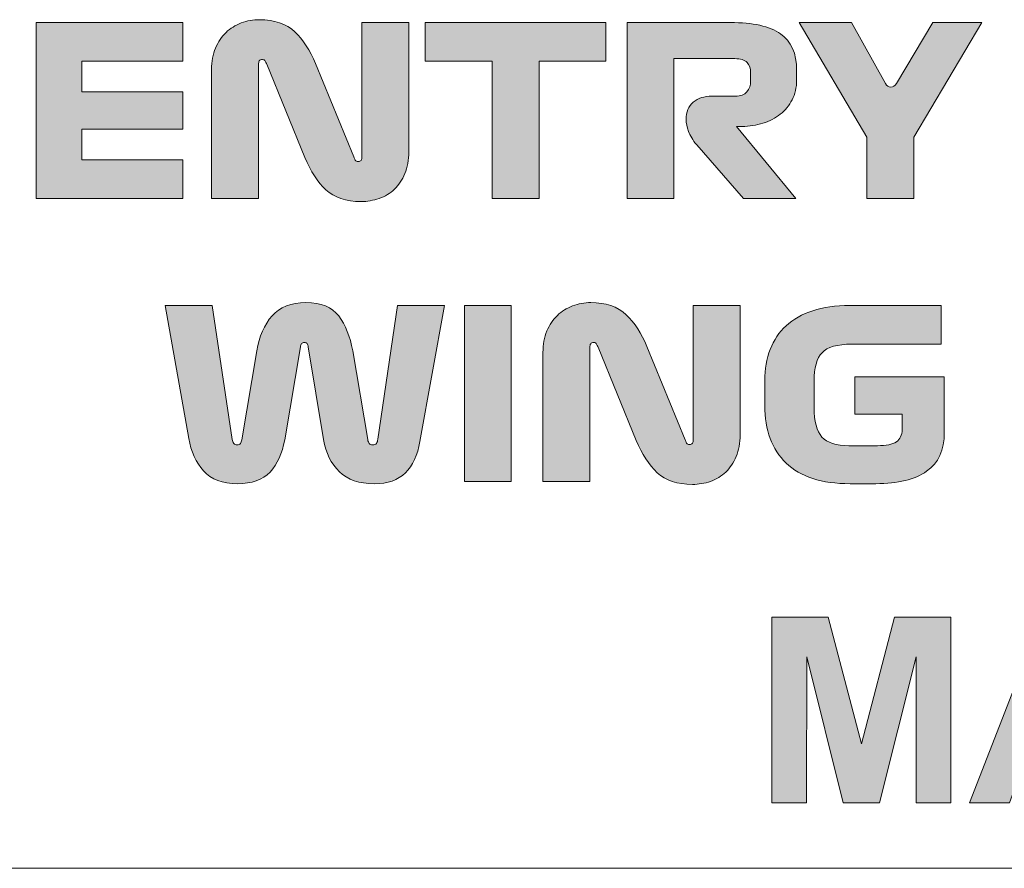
# Model space of a CAD drawing. Header units: millimetres. Extents: x 7 to 595, y -296 to -6.
# Tile 3 of 131: x 38 to 54, y -260 to -247. Entities that reach past the tile are written whole.
import ezdxf

# ---------------------------------------------------------------- set-up
doc = ezdxf.new("R2010")
doc.units = ezdxf.units.MM
doc.header["$MEASUREMENT"] = 0
doc.layers.add('Layer 1', color=7, linetype='Continuous', lineweight=0)

# ---------------------------------------------------------------- blocks, each defined once
blk = doc.blocks.new('Block_40')
at = {"layer": 'Layer 1', "true_color": 0x010101, "transparency": 33554687}
for points in [[(37.988, -249.444), (37.988, -246.573), (40.385, -246.573), (40.385, -247.205), (38.735, -247.205), (38.735, -247.702), (40.385, -247.702), (40.385, -248.315), (38.735, -248.315), (38.735, -248.812), (40.385, -248.812), (40.385, -249.444)], [(45.429, -249.444), (45.429, -247.205), (44.338, -247.205), (44.338, -246.573), (47.286, -246.573), (47.286, -247.205), (46.195, -247.205), (46.195, -249.444)], [(44.976, -254.06), (44.976, -251.189), (45.741, -251.189), (45.741, -254.06)], [(49.993, -259.306), (49.993, -256.275), (50.913, -256.275), (51.456, -258.343), (51.993, -256.275), (52.914, -256.275), (52.914, -259.306), (52.347, -259.306), (52.345, -256.92), (51.747, -259.306), (51.157, -259.306), (50.563, -256.92), (50.56, -259.306)]]:
    blk.add_hatch(color=18, dxfattribs=at).paths.add_polyline_path(points)
h = blk.add_hatch(color=18, dxfattribs=at)
edge = h.paths.add_edge_path()
edge.add_spline(control_points=[(40.851, -249.444), (40.851, -249.444), (40.851, -247.339), (40.851, -247.339), (40.851, -247.208), (40.873, -247.092), (40.917, -246.99), (40.96, -246.888), (41.017, -246.803), (41.087, -246.736), (41.157, -246.668), (41.24, -246.617), (41.336, -246.581), (41.431, -246.545), (41.53, -246.527), (41.632, -246.527), (41.877, -246.527), (42.069, -246.593), (42.208, -246.724), (42.347, -246.856), (42.46, -247.029), (42.547, -247.243), (42.547, -247.243), (43.171, -248.766), (43.171, -248.766), (43.179, -248.784), (43.187, -248.801), (43.196, -248.818), (43.205, -248.835), (43.219, -248.843), (43.24, -248.843), (43.265, -248.843), (43.283, -248.836), (43.292, -248.822), (43.3, -248.808), (43.305, -248.788), (43.305, -248.762), (43.305, -248.762), (43.305, -246.573), (43.305, -246.573), (43.305, -246.573), (44.07, -246.573), (44.07, -246.573), (44.07, -246.573), (44.07, -248.682), (44.07, -248.682), (44.07, -248.817), (44.049, -248.936), (44.005, -249.038), (43.962, -249.14), (43.905, -249.225), (43.835, -249.293), (43.765, -249.36), (43.682, -249.411), (43.586, -249.444), (43.491, -249.477), (43.392, -249.494), (43.29, -249.494), (43.045, -249.494), (42.854, -249.43), (42.717, -249.302), (42.581, -249.175), (42.467, -249), (42.375, -248.778), (42.375, -248.778), (41.751, -247.254), (41.751, -247.254), (41.743, -247.237), (41.735, -247.219), (41.726, -247.203), (41.717, -247.186), (41.702, -247.178), (41.682, -247.178), (41.656, -247.178), (41.639, -247.185), (41.63, -247.199), (41.621, -247.213), (41.617, -247.233), (41.617, -247.258), (41.617, -247.258), (41.617, -249.444), (41.617, -249.444), (41.617, -249.444), (40.851, -249.444), (40.851, -249.444)], knot_values=[0, 0, 0, 0, 1, 1, 1, 2, 2, 2, 3, 3, 3, 4, 4, 4, 5, 5, 5, 6, 6, 6, 7, 7, 7, 8, 8, 8, 9, 9, 9, 10, 10, 10, 11, 11, 11, 12, 12, 12, 13, 13, 13, 14, 14, 14, 15, 15, 15, 16, 16, 16, 17, 17, 17, 18, 18, 18, 19, 19, 19, 20, 20, 20, 21, 21, 21, 22, 22, 22, 23, 23, 23, 24, 24, 24, 25, 25, 25, 26, 26, 26, 27, 27, 27, 28, 28, 28, 28], degree=3, periodic=0)
h = blk.add_hatch(color=18, dxfattribs=at)
edge = h.paths.add_edge_path()
edge.add_spline(control_points=[(50.386, -249.444), (50.386, -249.444), (49.528, -249.444), (49.528, -249.444), (49.528, -249.444), (48.767, -248.567), (48.767, -248.567), (48.703, -248.493), (48.658, -248.421), (48.633, -248.349), (48.607, -248.278), (48.595, -248.214), (48.595, -248.158), (48.595, -248.033), (48.633, -247.938), (48.709, -247.873), (48.786, -247.807), (48.889, -247.775), (49.019, -247.775), (49.019, -247.775), (49.398, -247.775), (49.398, -247.775), (49.483, -247.775), (49.545, -247.751), (49.586, -247.704), (49.627, -247.657), (49.647, -247.598), (49.647, -247.526), (49.647, -247.526), (49.647, -247.4), (49.647, -247.4), (49.647, -247.323), (49.627, -247.265), (49.588, -247.224), (49.548, -247.183), (49.483, -247.163), (49.391, -247.163), (49.391, -247.163), (48.396, -247.163), (48.396, -247.163), (48.396, -247.163), (48.396, -249.444), (48.396, -249.444), (48.396, -249.444), (47.63, -249.444), (47.63, -249.444), (47.63, -249.444), (47.63, -246.573), (47.63, -246.573), (47.63, -246.573), (49.314, -246.573), (49.314, -246.573), (49.684, -246.573), (49.957, -246.634), (50.133, -246.757), (50.309, -246.879), (50.397, -247.077), (50.397, -247.35), (50.397, -247.35), (50.397, -247.515), (50.397, -247.515), (50.397, -247.635), (50.373, -247.741), (50.324, -247.834), (50.276, -247.927), (50.212, -248.006), (50.131, -248.07), (50.051, -248.133), (49.957, -248.183), (49.848, -248.217), (49.74, -248.251), (49.625, -248.269), (49.506, -248.269), (49.506, -248.269), (49.414, -248.269), (49.414, -248.269), (49.414, -248.269), (50.386, -249.444), (50.386, -249.444)], knot_values=[0, 0, 0, 0, 1, 1, 1, 2, 2, 2, 3, 3, 3, 4, 4, 4, 5, 5, 5, 6, 6, 6, 7, 7, 7, 8, 8, 8, 9, 9, 9, 10, 10, 10, 11, 11, 11, 12, 12, 12, 13, 13, 13, 14, 14, 14, 15, 15, 15, 16, 16, 16, 17, 17, 17, 18, 18, 18, 19, 19, 19, 20, 20, 20, 21, 21, 21, 22, 22, 22, 23, 23, 23, 24, 24, 24, 25, 25, 25, 26, 26, 26, 26], degree=3, periodic=0)
h = blk.add_hatch(color=18, dxfattribs=at)
edge = h.paths.add_edge_path()
edge.add_spline(control_points=[(51.545, -249.444), (51.545, -249.444), (51.545, -248.445), (51.545, -248.445), (51.545, -248.445), (50.436, -246.573), (50.436, -246.573), (50.436, -246.573), (51.293, -246.573), (51.293, -246.573), (51.293, -246.573), (51.848, -247.568), (51.848, -247.568), (51.868, -247.607), (51.897, -247.626), (51.934, -247.628), (51.971, -247.629), (52.001, -247.609), (52.024, -247.568), (52.024, -247.568), (52.621, -246.573), (52.621, -246.573), (52.621, -246.573), (53.421, -246.573), (53.421, -246.573), (53.421, -246.573), (52.311, -248.445), (52.311, -248.445), (52.311, -248.445), (52.311, -249.444), (52.311, -249.444), (52.311, -249.444), (51.545, -249.444), (51.545, -249.444)], knot_values=[0, 0, 0, 0, 1, 1, 1, 2, 2, 2, 3, 3, 3, 4, 4, 4, 5, 5, 5, 6, 6, 6, 7, 7, 7, 8, 8, 8, 9, 9, 9, 10, 10, 10, 11, 11, 11, 11], degree=3, periodic=0)
h = blk.add_hatch(color=18, dxfattribs=at)
edge = h.paths.add_edge_path()
edge.add_spline(control_points=[(40.861, -251.189), (40.861, -251.189), (41.19, -253.375), (41.19, -253.375), (41.193, -253.4), (41.2, -253.422), (41.213, -253.44), (41.226, -253.457), (41.245, -253.466), (41.271, -253.466), (41.294, -253.466), (41.311, -253.458), (41.322, -253.442), (41.334, -253.425), (41.341, -253.405), (41.343, -253.382), (41.343, -253.382), (41.588, -251.932), (41.588, -251.932), (41.629, -251.694), (41.713, -251.504), (41.839, -251.359), (41.965, -251.215), (42.15, -251.143), (42.392, -251.143), (42.637, -251.143), (42.815, -251.216), (42.926, -251.361), (43.037, -251.507), (43.113, -251.696), (43.154, -251.928), (43.154, -251.928), (43.399, -253.378), (43.399, -253.378), (43.404, -253.406), (43.413, -253.428), (43.425, -253.443), (43.438, -253.459), (43.455, -253.466), (43.475, -253.466), (43.509, -253.466), (43.531, -253.457), (43.542, -253.44), (43.554, -253.422), (43.561, -253.399), (43.563, -253.371), (43.563, -253.371), (43.885, -251.189), (43.885, -251.189), (43.885, -251.189), (44.65, -251.189), (44.65, -251.189), (44.65, -251.189), (44.252, -253.409), (44.252, -253.409), (44.211, -253.634), (44.132, -253.804), (44.013, -253.922), (43.894, -254.039), (43.725, -254.098), (43.506, -254.098), (43.261, -254.098), (43.071, -254.033), (42.936, -253.903), (42.8, -253.773), (42.715, -253.597), (42.679, -253.375), (42.679, -253.375), (42.43, -251.866), (42.43, -251.866), (42.428, -251.844), (42.421, -251.826), (42.411, -251.813), (42.401, -251.8), (42.386, -251.794), (42.365, -251.794), (42.345, -251.794), (42.33, -251.8), (42.319, -251.813), (42.309, -251.826), (42.303, -251.844), (42.3, -251.866), (42.3, -251.866), (42.044, -253.382), (42.044, -253.382), (42.005, -253.604), (41.926, -253.779), (41.805, -253.907), (41.683, -254.034), (41.507, -254.098), (41.275, -254.098), (41.03, -254.098), (40.845, -254.028), (40.721, -253.889), (40.598, -253.75), (40.517, -253.574), (40.478, -253.359), (40.478, -253.359), (40.096, -251.189), (40.096, -251.189), (40.096, -251.189), (40.861, -251.189), (40.861, -251.189)], knot_values=[0, 0, 0, 0, 1, 1, 1, 2, 2, 2, 3, 3, 3, 4, 4, 4, 5, 5, 5, 6, 6, 6, 7, 7, 7, 8, 8, 8, 9, 9, 9, 10, 10, 10, 11, 11, 11, 12, 12, 12, 13, 13, 13, 14, 14, 14, 15, 15, 15, 16, 16, 16, 17, 17, 17, 18, 18, 18, 19, 19, 19, 20, 20, 20, 21, 21, 21, 22, 22, 22, 23, 23, 23, 24, 24, 24, 25, 25, 25, 26, 26, 26, 27, 27, 27, 28, 28, 28, 29, 29, 29, 30, 30, 30, 31, 31, 31, 32, 32, 32, 33, 33, 33, 34, 34, 34, 34], degree=3, periodic=0)
h = blk.add_hatch(color=18, dxfattribs=at)
edge = h.paths.add_edge_path()
edge.add_spline(control_points=[(46.258, -254.06), (46.258, -254.06), (46.258, -251.955), (46.258, -251.955), (46.258, -251.824), (46.28, -251.708), (46.323, -251.606), (46.366, -251.504), (46.423, -251.419), (46.493, -251.352), (46.563, -251.284), (46.646, -251.232), (46.742, -251.197), (46.838, -251.161), (46.937, -251.143), (47.039, -251.143), (47.284, -251.143), (47.476, -251.209), (47.615, -251.34), (47.754, -251.472), (47.867, -251.644), (47.953, -251.859), (47.953, -251.859), (48.577, -253.382), (48.577, -253.382), (48.585, -253.4), (48.593, -253.417), (48.602, -253.434), (48.611, -253.45), (48.626, -253.459), (48.646, -253.459), (48.672, -253.459), (48.689, -253.452), (48.698, -253.438), (48.707, -253.424), (48.711, -253.404), (48.711, -253.378), (48.711, -253.378), (48.711, -251.189), (48.711, -251.189), (48.711, -251.189), (49.477, -251.189), (49.477, -251.189), (49.477, -251.189), (49.477, -253.298), (49.477, -253.298), (49.477, -253.433), (49.455, -253.552), (49.412, -253.654), (49.368, -253.756), (49.311, -253.841), (49.241, -253.908), (49.171, -253.976), (49.088, -254.026), (48.993, -254.06), (48.897, -254.093), (48.798, -254.109), (48.696, -254.109), (48.451, -254.109), (48.26, -254.046), (48.124, -253.918), (47.987, -253.79), (47.873, -253.616), (47.781, -253.394), (47.781, -253.394), (47.157, -251.87), (47.157, -251.87), (47.15, -251.852), (47.141, -251.835), (47.132, -251.819), (47.123, -251.802), (47.109, -251.794), (47.088, -251.794), (47.063, -251.794), (47.046, -251.801), (47.037, -251.815), (47.028, -251.829), (47.023, -251.849), (47.023, -251.874), (47.023, -251.874), (47.023, -254.06), (47.023, -254.06), (47.023, -254.06), (46.258, -254.06), (46.258, -254.06)], knot_values=[0, 0, 0, 0, 1, 1, 1, 2, 2, 2, 3, 3, 3, 4, 4, 4, 5, 5, 5, 6, 6, 6, 7, 7, 7, 8, 8, 8, 9, 9, 9, 10, 10, 10, 11, 11, 11, 12, 12, 12, 13, 13, 13, 14, 14, 14, 15, 15, 15, 16, 16, 16, 17, 17, 17, 18, 18, 18, 19, 19, 19, 20, 20, 20, 21, 21, 21, 22, 22, 22, 23, 23, 23, 24, 24, 24, 25, 25, 25, 26, 26, 26, 27, 27, 27, 28, 28, 28, 28], degree=3, periodic=0)
h = blk.add_hatch(color=18, dxfattribs=at)
edge = h.paths.add_edge_path()
edge.add_spline(control_points=[(52.753, -251.189), (52.753, -251.189), (52.753, -251.821), (52.753, -251.821), (52.753, -251.821), (51.299, -251.821), (51.299, -251.821), (51.061, -251.821), (50.899, -251.867), (50.812, -251.96), (50.726, -252.053), (50.682, -252.207), (50.682, -252.421), (50.682, -252.421), (50.682, -252.854), (50.682, -252.854), (50.682, -253.081), (50.725, -253.242), (50.811, -253.336), (50.896, -253.431), (51.042, -253.478), (51.249, -253.478), (51.249, -253.478), (51.716, -253.478), (51.716, -253.478), (51.859, -253.478), (51.961, -253.457), (52.024, -253.415), (52.086, -253.373), (52.118, -253.306), (52.118, -253.214), (52.118, -253.214), (52.118, -252.961), (52.118, -252.961), (52.118, -252.961), (51.345, -252.961), (51.345, -252.961), (51.345, -252.961), (51.345, -252.356), (51.345, -252.356), (51.345, -252.356), (52.807, -252.356), (52.807, -252.356), (52.807, -252.356), (52.807, -253.264), (52.807, -253.264), (52.807, -253.549), (52.71, -253.76), (52.518, -253.895), (52.325, -254.03), (52.049, -254.098), (51.689, -254.098), (51.689, -254.098), (51.272, -254.098), (51.272, -254.098), (50.805, -254.098), (50.456, -253.986), (50.225, -253.761), (49.994, -253.537), (49.879, -253.224), (49.879, -252.823), (49.879, -252.823), (49.879, -252.414), (49.879, -252.414), (49.879, -252.228), (49.908, -252.059), (49.967, -251.907), (50.025, -251.755), (50.112, -251.626), (50.227, -251.52), (50.342, -251.414), (50.486, -251.333), (50.659, -251.275), (50.833, -251.218), (51.033, -251.189), (51.26, -251.189), (51.26, -251.189), (52.753, -251.189), (52.753, -251.189)], knot_values=[0, 0, 0, 0, 1, 1, 1, 2, 2, 2, 3, 3, 3, 4, 4, 4, 5, 5, 5, 6, 6, 6, 7, 7, 7, 8, 8, 8, 9, 9, 9, 10, 10, 10, 11, 11, 11, 12, 12, 12, 13, 13, 13, 14, 14, 14, 15, 15, 15, 16, 16, 16, 17, 17, 17, 18, 18, 18, 19, 19, 19, 20, 20, 20, 21, 21, 21, 22, 22, 22, 23, 23, 23, 24, 24, 24, 25, 25, 25, 26, 26, 26, 26], degree=3, periodic=0)
h = blk.add_hatch(color=18, dxfattribs=at)
edge = h.paths.add_edge_path()
edge.add_spline(control_points=[(55.137, -258.104), (55.137, -258.104), (54.715, -256.982), (54.715, -256.982), (54.715, -256.982), (54.306, -258.104), (54.306, -258.104), (54.306, -258.104), (55.137, -258.104), (55.137, -258.104)], knot_values=[0, 0, 0, 0, 1, 1, 1, 2, 2, 2, 3, 3, 3, 3], degree=3, periodic=0)
edge = h.paths.add_edge_path()
edge.add_spline(control_points=[(56.258, -259.306), (56.258, -259.306), (55.597, -259.306), (55.597, -259.306), (55.597, -259.306), (55.336, -258.616), (55.336, -258.616), (55.336, -258.616), (54.12, -258.616), (54.12, -258.616), (54.12, -258.616), (53.868, -259.306), (53.868, -259.306), (53.868, -259.306), (53.219, -259.306), (53.219, -259.306), (53.219, -259.306), (54.396, -256.275), (54.396, -256.275), (54.396, -256.275), (55.044, -256.275), (55.044, -256.275), (55.044, -256.275), (56.258, -259.306), (56.258, -259.306), (56.258, -259.306), (56.258, -259.306), (56.258, -259.306)], knot_values=[0, 0, 0, 0, 1, 1, 1, 2, 2, 2, 3, 3, 3, 4, 4, 4, 5, 5, 5, 6, 6, 6, 7, 7, 7, 8, 8, 8, 9, 9, 9, 9], degree=3, periodic=0)
at = {"layer": 'Layer 1'}
for points in [[(37.988, -249.444), (37.988, -246.573), (40.385, -246.573), (40.385, -247.205), (38.735, -247.205), (38.735, -247.702), (40.385, -247.702), (40.385, -248.315), (38.735, -248.315), (38.735, -248.812), (40.385, -248.812), (40.385, -249.444)], [(45.429, -249.444), (45.429, -247.205), (44.338, -247.205), (44.338, -246.573), (47.286, -246.573), (47.286, -247.205), (46.195, -247.205), (46.195, -249.444)], [(44.976, -254.06), (44.976, -251.189), (45.741, -251.189), (45.741, -254.06)], [(49.993, -259.306), (49.993, -256.275), (50.913, -256.275), (51.456, -258.343), (51.993, -256.275), (52.914, -256.275), (52.914, -259.306), (52.347, -259.306), (52.345, -256.92), (51.747, -259.306), (51.157, -259.306), (50.563, -256.92), (50.56, -259.306)]]:
    blk.add_lwpolyline(points, close=True, dxfattribs=at)
for points, knots in [([(40.851, -249.444), (40.851, -249.444), (40.851, -247.339), (40.851, -247.339), (40.851, -247.208), (40.873, -247.092), (40.917, -246.99), (40.96, -246.888), (41.017, -246.803), (41.087, -246.736), (41.157, -246.668), (41.24, -246.617), (41.336, -246.581), (41.431, -246.545), (41.53, -246.527), (41.632, -246.527), (41.877, -246.527), (42.069, -246.593), (42.208, -246.724), (42.347, -246.856), (42.46, -247.029), (42.547, -247.243), (42.547, -247.243), (43.171, -248.766), (43.171, -248.766), (43.179, -248.784), (43.187, -248.801), (43.196, -248.818), (43.205, -248.835), (43.219, -248.843), (43.24, -248.843), (43.265, -248.843), (43.283, -248.836), (43.292, -248.822), (43.3, -248.808), (43.305, -248.788), (43.305, -248.762), (43.305, -248.762), (43.305, -246.573), (43.305, -246.573), (43.305, -246.573), (44.07, -246.573), (44.07, -246.573), (44.07, -246.573), (44.07, -248.682), (44.07, -248.682), (44.07, -248.817), (44.049, -248.936), (44.005, -249.038), (43.962, -249.14), (43.905, -249.225), (43.835, -249.293), (43.765, -249.36), (43.682, -249.411), (43.586, -249.444), (43.491, -249.477), (43.392, -249.494), (43.29, -249.494), (43.045, -249.494), (42.854, -249.43), (42.717, -249.302), (42.581, -249.175), (42.467, -249), (42.375, -248.778), (42.375, -248.778), (41.751, -247.254), (41.751, -247.254), (41.743, -247.237), (41.735, -247.219), (41.726, -247.203), (41.717, -247.186), (41.702, -247.178), (41.682, -247.178), (41.656, -247.178), (41.639, -247.185), (41.63, -247.199), (41.621, -247.213), (41.617, -247.233), (41.617, -247.258), (41.617, -247.258), (41.617, -249.444), (41.617, -249.444), (41.617, -249.444), (40.851, -249.444), (40.851, -249.444)], [0, 0, 0, 0, 1, 1, 1, 2, 2, 2, 3, 3, 3, 4, 4, 4, 5, 5, 5, 6, 6, 6, 7, 7, 7, 8, 8, 8, 9, 9, 9, 10, 10, 10, 11, 11, 11, 12, 12, 12, 13, 13, 13, 14, 14, 14, 15, 15, 15, 16, 16, 16, 17, 17, 17, 18, 18, 18, 19, 19, 19, 20, 20, 20, 21, 21, 21, 22, 22, 22, 23, 23, 23, 24, 24, 24, 25, 25, 25, 26, 26, 26, 27, 27, 27, 28, 28, 28, 28]), ([(50.386, -249.444), (50.386, -249.444), (49.528, -249.444), (49.528, -249.444), (49.528, -249.444), (48.767, -248.567), (48.767, -248.567), (48.703, -248.493), (48.658, -248.421), (48.633, -248.349), (48.607, -248.278), (48.595, -248.214), (48.595, -248.158), (48.595, -248.033), (48.633, -247.938), (48.709, -247.873), (48.786, -247.807), (48.889, -247.775), (49.019, -247.775), (49.019, -247.775), (49.398, -247.775), (49.398, -247.775), (49.483, -247.775), (49.545, -247.751), (49.586, -247.704), (49.627, -247.657), (49.647, -247.598), (49.647, -247.526), (49.647, -247.526), (49.647, -247.4), (49.647, -247.4), (49.647, -247.323), (49.627, -247.265), (49.588, -247.224), (49.548, -247.183), (49.483, -247.163), (49.391, -247.163), (49.391, -247.163), (48.396, -247.163), (48.396, -247.163), (48.396, -247.163), (48.396, -249.444), (48.396, -249.444), (48.396, -249.444), (47.63, -249.444), (47.63, -249.444), (47.63, -249.444), (47.63, -246.573), (47.63, -246.573), (47.63, -246.573), (49.314, -246.573), (49.314, -246.573), (49.684, -246.573), (49.957, -246.634), (50.133, -246.757), (50.309, -246.879), (50.397, -247.077), (50.397, -247.35), (50.397, -247.35), (50.397, -247.515), (50.397, -247.515), (50.397, -247.635), (50.373, -247.741), (50.324, -247.834), (50.276, -247.927), (50.212, -248.006), (50.131, -248.07), (50.051, -248.133), (49.957, -248.183), (49.848, -248.217), (49.74, -248.251), (49.625, -248.269), (49.506, -248.269), (49.506, -248.269), (49.414, -248.269), (49.414, -248.269), (49.414, -248.269), (50.386, -249.444), (50.386, -249.444)], [0, 0, 0, 0, 1, 1, 1, 2, 2, 2, 3, 3, 3, 4, 4, 4, 5, 5, 5, 6, 6, 6, 7, 7, 7, 8, 8, 8, 9, 9, 9, 10, 10, 10, 11, 11, 11, 12, 12, 12, 13, 13, 13, 14, 14, 14, 15, 15, 15, 16, 16, 16, 17, 17, 17, 18, 18, 18, 19, 19, 19, 20, 20, 20, 21, 21, 21, 22, 22, 22, 23, 23, 23, 24, 24, 24, 25, 25, 25, 26, 26, 26, 26]), ([(51.545, -249.444), (51.545, -249.444), (51.545, -248.445), (51.545, -248.445), (51.545, -248.445), (50.436, -246.573), (50.436, -246.573), (50.436, -246.573), (51.293, -246.573), (51.293, -246.573), (51.293, -246.573), (51.848, -247.568), (51.848, -247.568), (51.868, -247.607), (51.897, -247.626), (51.934, -247.628), (51.971, -247.629), (52.001, -247.609), (52.024, -247.568), (52.024, -247.568), (52.621, -246.573), (52.621, -246.573), (52.621, -246.573), (53.421, -246.573), (53.421, -246.573), (53.421, -246.573), (52.311, -248.445), (52.311, -248.445), (52.311, -248.445), (52.311, -249.444), (52.311, -249.444), (52.311, -249.444), (51.545, -249.444), (51.545, -249.444)], [0, 0, 0, 0, 1, 1, 1, 2, 2, 2, 3, 3, 3, 4, 4, 4, 5, 5, 5, 6, 6, 6, 7, 7, 7, 8, 8, 8, 9, 9, 9, 10, 10, 10, 11, 11, 11, 11]), ([(40.861, -251.189), (40.861, -251.189), (41.19, -253.375), (41.19, -253.375), (41.193, -253.4), (41.2, -253.422), (41.213, -253.44), (41.226, -253.457), (41.245, -253.466), (41.271, -253.466), (41.294, -253.466), (41.311, -253.458), (41.322, -253.442), (41.334, -253.425), (41.341, -253.405), (41.343, -253.382), (41.343, -253.382), (41.588, -251.932), (41.588, -251.932), (41.629, -251.694), (41.713, -251.504), (41.839, -251.359), (41.965, -251.215), (42.15, -251.143), (42.392, -251.143), (42.637, -251.143), (42.815, -251.216), (42.926, -251.361), (43.037, -251.507), (43.113, -251.696), (43.154, -251.928), (43.154, -251.928), (43.399, -253.378), (43.399, -253.378), (43.404, -253.406), (43.413, -253.428), (43.425, -253.443), (43.438, -253.459), (43.455, -253.466), (43.475, -253.466), (43.509, -253.466), (43.531, -253.457), (43.542, -253.44), (43.554, -253.422), (43.561, -253.399), (43.563, -253.371), (43.563, -253.371), (43.885, -251.189), (43.885, -251.189), (43.885, -251.189), (44.65, -251.189), (44.65, -251.189), (44.65, -251.189), (44.252, -253.409), (44.252, -253.409), (44.211, -253.634), (44.132, -253.804), (44.013, -253.922), (43.894, -254.039), (43.725, -254.098), (43.506, -254.098), (43.261, -254.098), (43.071, -254.033), (42.936, -253.903), (42.8, -253.773), (42.715, -253.597), (42.679, -253.375), (42.679, -253.375), (42.43, -251.866), (42.43, -251.866), (42.428, -251.844), (42.421, -251.826), (42.411, -251.813), (42.401, -251.8), (42.386, -251.794), (42.365, -251.794), (42.345, -251.794), (42.33, -251.8), (42.319, -251.813), (42.309, -251.826), (42.303, -251.844), (42.3, -251.866), (42.3, -251.866), (42.044, -253.382), (42.044, -253.382), (42.005, -253.604), (41.926, -253.779), (41.805, -253.907), (41.683, -254.034), (41.507, -254.098), (41.275, -254.098), (41.03, -254.098), (40.845, -254.028), (40.721, -253.889), (40.598, -253.75), (40.517, -253.574), (40.478, -253.359), (40.478, -253.359), (40.096, -251.189), (40.096, -251.189), (40.096, -251.189), (40.861, -251.189), (40.861, -251.189)], [0, 0, 0, 0, 1, 1, 1, 2, 2, 2, 3, 3, 3, 4, 4, 4, 5, 5, 5, 6, 6, 6, 7, 7, 7, 8, 8, 8, 9, 9, 9, 10, 10, 10, 11, 11, 11, 12, 12, 12, 13, 13, 13, 14, 14, 14, 15, 15, 15, 16, 16, 16, 17, 17, 17, 18, 18, 18, 19, 19, 19, 20, 20, 20, 21, 21, 21, 22, 22, 22, 23, 23, 23, 24, 24, 24, 25, 25, 25, 26, 26, 26, 27, 27, 27, 28, 28, 28, 29, 29, 29, 30, 30, 30, 31, 31, 31, 32, 32, 32, 33, 33, 33, 34, 34, 34, 34]), ([(46.258, -254.06), (46.258, -254.06), (46.258, -251.955), (46.258, -251.955), (46.258, -251.824), (46.28, -251.708), (46.323, -251.606), (46.366, -251.504), (46.423, -251.419), (46.493, -251.352), (46.563, -251.284), (46.646, -251.232), (46.742, -251.197), (46.838, -251.161), (46.937, -251.143), (47.039, -251.143), (47.284, -251.143), (47.476, -251.209), (47.615, -251.34), (47.754, -251.472), (47.867, -251.644), (47.953, -251.859), (47.953, -251.859), (48.577, -253.382), (48.577, -253.382), (48.585, -253.4), (48.593, -253.417), (48.602, -253.434), (48.611, -253.45), (48.626, -253.459), (48.646, -253.459), (48.672, -253.459), (48.689, -253.452), (48.698, -253.438), (48.707, -253.424), (48.711, -253.404), (48.711, -253.378), (48.711, -253.378), (48.711, -251.189), (48.711, -251.189), (48.711, -251.189), (49.477, -251.189), (49.477, -251.189), (49.477, -251.189), (49.477, -253.298), (49.477, -253.298), (49.477, -253.433), (49.455, -253.552), (49.412, -253.654), (49.368, -253.756), (49.311, -253.841), (49.241, -253.908), (49.171, -253.976), (49.088, -254.026), (48.993, -254.06), (48.897, -254.093), (48.798, -254.109), (48.696, -254.109), (48.451, -254.109), (48.26, -254.046), (48.124, -253.918), (47.987, -253.79), (47.873, -253.616), (47.781, -253.394), (47.781, -253.394), (47.157, -251.87), (47.157, -251.87), (47.15, -251.852), (47.141, -251.835), (47.132, -251.819), (47.123, -251.802), (47.109, -251.794), (47.088, -251.794), (47.063, -251.794), (47.046, -251.801), (47.037, -251.815), (47.028, -251.829), (47.023, -251.849), (47.023, -251.874), (47.023, -251.874), (47.023, -254.06), (47.023, -254.06), (47.023, -254.06), (46.258, -254.06), (46.258, -254.06)], [0, 0, 0, 0, 1, 1, 1, 2, 2, 2, 3, 3, 3, 4, 4, 4, 5, 5, 5, 6, 6, 6, 7, 7, 7, 8, 8, 8, 9, 9, 9, 10, 10, 10, 11, 11, 11, 12, 12, 12, 13, 13, 13, 14, 14, 14, 15, 15, 15, 16, 16, 16, 17, 17, 17, 18, 18, 18, 19, 19, 19, 20, 20, 20, 21, 21, 21, 22, 22, 22, 23, 23, 23, 24, 24, 24, 25, 25, 25, 26, 26, 26, 27, 27, 27, 28, 28, 28, 28]), ([(52.753, -251.189), (52.753, -251.189), (52.753, -251.821), (52.753, -251.821), (52.753, -251.821), (51.299, -251.821), (51.299, -251.821), (51.061, -251.821), (50.899, -251.867), (50.812, -251.96), (50.726, -252.053), (50.682, -252.207), (50.682, -252.421), (50.682, -252.421), (50.682, -252.854), (50.682, -252.854), (50.682, -253.081), (50.725, -253.242), (50.811, -253.336), (50.896, -253.431), (51.042, -253.478), (51.249, -253.478), (51.249, -253.478), (51.716, -253.478), (51.716, -253.478), (51.859, -253.478), (51.961, -253.457), (52.024, -253.415), (52.086, -253.373), (52.118, -253.306), (52.118, -253.214), (52.118, -253.214), (52.118, -252.961), (52.118, -252.961), (52.118, -252.961), (51.345, -252.961), (51.345, -252.961), (51.345, -252.961), (51.345, -252.356), (51.345, -252.356), (51.345, -252.356), (52.807, -252.356), (52.807, -252.356), (52.807, -252.356), (52.807, -253.264), (52.807, -253.264), (52.807, -253.549), (52.71, -253.76), (52.518, -253.895), (52.325, -254.03), (52.049, -254.098), (51.689, -254.098), (51.689, -254.098), (51.272, -254.098), (51.272, -254.098), (50.805, -254.098), (50.456, -253.986), (50.225, -253.761), (49.994, -253.537), (49.879, -253.224), (49.879, -252.823), (49.879, -252.823), (49.879, -252.414), (49.879, -252.414), (49.879, -252.228), (49.908, -252.059), (49.967, -251.907), (50.025, -251.755), (50.112, -251.626), (50.227, -251.52), (50.342, -251.414), (50.486, -251.333), (50.659, -251.275), (50.833, -251.218), (51.033, -251.189), (51.26, -251.189), (51.26, -251.189), (52.753, -251.189), (52.753, -251.189)], [0, 0, 0, 0, 1, 1, 1, 2, 2, 2, 3, 3, 3, 4, 4, 4, 5, 5, 5, 6, 6, 6, 7, 7, 7, 8, 8, 8, 9, 9, 9, 10, 10, 10, 11, 11, 11, 12, 12, 12, 13, 13, 13, 14, 14, 14, 15, 15, 15, 16, 16, 16, 17, 17, 17, 18, 18, 18, 19, 19, 19, 20, 20, 20, 21, 21, 21, 22, 22, 22, 23, 23, 23, 24, 24, 24, 25, 25, 25, 26, 26, 26, 26]), ([(56.258, -259.306), (56.258, -259.306), (55.597, -259.306), (55.597, -259.306), (55.597, -259.306), (55.336, -258.616), (55.336, -258.616), (55.336, -258.616), (54.12, -258.616), (54.12, -258.616), (54.12, -258.616), (53.868, -259.306), (53.868, -259.306), (53.868, -259.306), (53.219, -259.306), (53.219, -259.306), (53.219, -259.306), (54.396, -256.275), (54.396, -256.275), (54.396, -256.275), (55.044, -256.275), (55.044, -256.275), (55.044, -256.275), (56.258, -259.306), (56.258, -259.306), (56.258, -259.306), (56.258, -259.306), (56.258, -259.306)], [0, 0, 0, 0, 1, 1, 1, 2, 2, 2, 3, 3, 3, 4, 4, 4, 5, 5, 5, 6, 6, 6, 7, 7, 7, 8, 8, 8, 9, 9, 9, 9])]:
    blk.add_open_spline(points, degree=3, knots=knots, dxfattribs=at)
at = {"layer": 'Layer 1', "color": 240, "lineweight": 0, "true_color": 0xed2224}
blk.add_open_spline([(82.874, -260.373), (82.874, -260.373), (22.874, -260.373), (22.874, -260.373)], degree=3, dxfattribs=at)
blk = doc.blocks.new('Block_39')
at = {"layer": 'Layer 1'}
blk.add_blockref('Block_40', (0, 0), dxfattribs=at)

msp = doc.modelspace()

# ---------------------------------------------------------------- block references
at = {"layer": 'Layer 1'}
msp.add_blockref('Block_39', (0, 0), dxfattribs=at)

doc.saveas('drawing.dxf')
